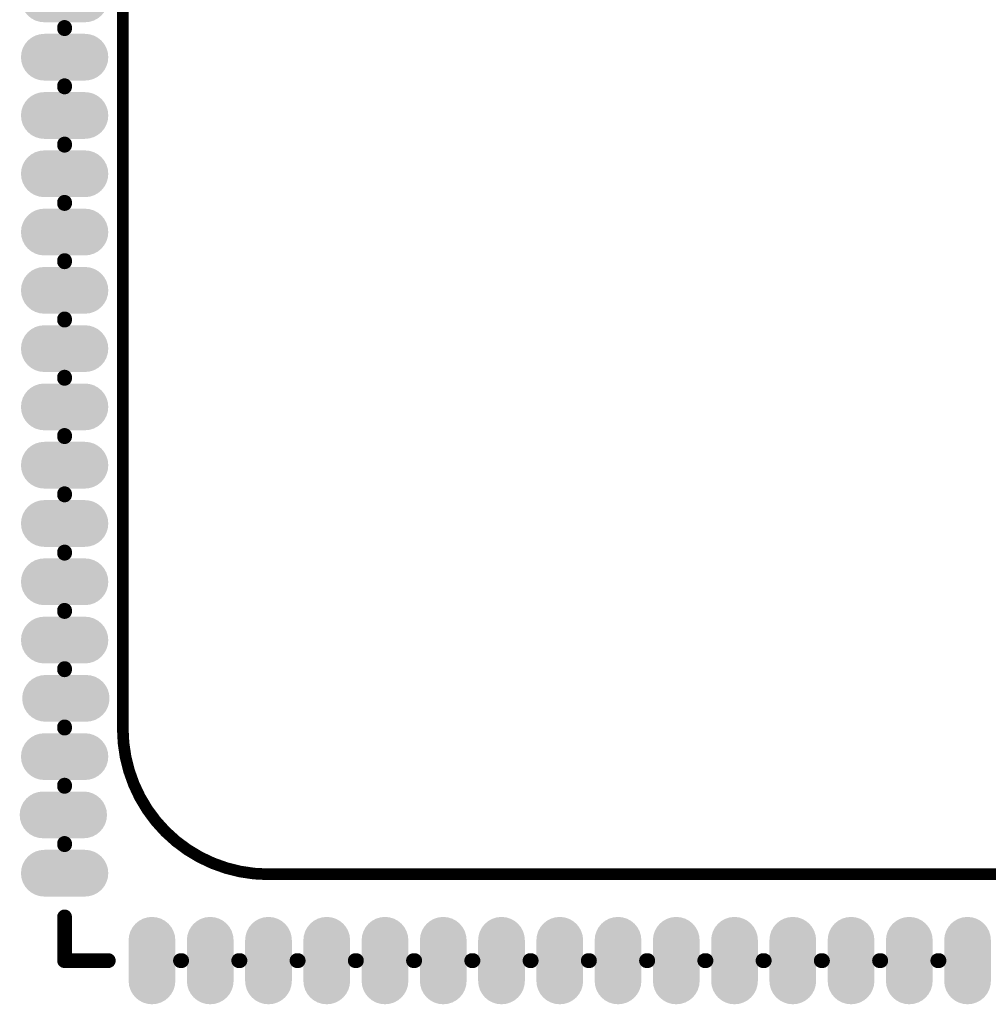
# Model space of a CAD drawing. Header units: inches. Extents: x -17.6 to 16.7, y -16.7 to 16.7.
# Tile 1 of 4: x -16.8 to -0.1, y -16.7 to 0.1. Entities that reach past the tile are written whole.
import ezdxf

# ---------------------------------------------------------------- set-up
doc = ezdxf.new("R2010")
doc.units = ezdxf.units.IN
for name, color, linetype in [('Bottom Overlay', 54, 'Continuous'), ('Keep-Out Layer', 6, 'Continuous'), ('Multi-Layer', 9, 'Continuous'), ('Top Layer', 1, 'Continuous'), ('Top Overlay', 2, 'Continuous'), ('Top Paste', 8, 'Continuous'), ('Top Solder', 216, 'Continuous')]:
    doc.layers.add(name, color=color, linetype=linetype)

msp = doc.modelspace()

# ---------------------------------------------------------------- hatches: boundary and pattern name
at = {"layer": 'Top Layer'}
h = msp.add_hatch(color=1, dxfattribs=at)
edge = h.paths.add_edge_path()
edge.add_arc((-15.651, -0.5), 0.35, 270, 450)
edge.add_line((-15.651, -0.15), (-16.348, -0.15))
edge.add_arc((-16.348, -0.5), 0.35, 90, 270)
edge.add_line((-16.348, -0.85), (-15.651, -0.85))
h = msp.add_hatch(color=1, dxfattribs=at)
edge = h.paths.add_edge_path()
edge.add_arc((-15.651, -1.5), 0.35, 270, 450)
edge.add_line((-15.651, -1.15), (-16.348, -1.15))
edge.add_arc((-16.348, -1.5), 0.35, 90, 270)
edge.add_line((-16.348, -1.85), (-15.651, -1.85))
h = msp.add_hatch(color=1, dxfattribs=at)
edge = h.paths.add_edge_path()
edge.add_arc((-15.651, -2.5), 0.35, 270, 450)
edge.add_line((-15.651, -2.15), (-16.348, -2.15))
edge.add_arc((-16.348, -2.5), 0.35, 90, 270)
edge.add_line((-16.348, -2.85), (-15.651, -2.85))
h = msp.add_hatch(color=1, dxfattribs=at)
edge = h.paths.add_edge_path()
edge.add_arc((-15.651, -3.5), 0.35, 270, 450)
edge.add_line((-15.651, -3.15), (-16.348, -3.15))
edge.add_arc((-16.348, -3.5), 0.35, 90, 270)
edge.add_line((-16.348, -3.85), (-15.651, -3.85))
h = msp.add_hatch(color=1, dxfattribs=at)
edge = h.paths.add_edge_path()
edge.add_arc((-15.651, -4.5), 0.35, 270, 450)
edge.add_line((-15.651, -4.15), (-16.348, -4.15))
edge.add_arc((-16.348, -4.5), 0.35, 90, 270)
edge.add_line((-16.348, -4.85), (-15.651, -4.85))
h = msp.add_hatch(color=1, dxfattribs=at)
edge = h.paths.add_edge_path()
edge.add_arc((-15.651, -5.5), 0.35, 270, 450)
edge.add_line((-15.651, -5.15), (-16.348, -5.15))
edge.add_arc((-16.348, -5.5), 0.35, 90, 270)
edge.add_line((-16.348, -5.85), (-15.651, -5.85))
h = msp.add_hatch(color=1, dxfattribs=at)
edge = h.paths.add_edge_path()
edge.add_arc((-15.651, -6.5), 0.35, 270, 450)
edge.add_line((-15.651, -6.15), (-16.348, -6.15))
edge.add_arc((-16.348, -6.5), 0.35, 90, 270)
edge.add_line((-16.348, -6.85), (-15.651, -6.85))
h = msp.add_hatch(color=1, dxfattribs=at)
edge = h.paths.add_edge_path()
edge.add_arc((-15.651, -7.5), 0.35, 270, 450)
edge.add_line((-15.651, -7.15), (-16.348, -7.15))
edge.add_arc((-16.348, -7.5), 0.35, 90, 270)
edge.add_line((-16.348, -7.85), (-15.651, -7.85))
h = msp.add_hatch(color=1, dxfattribs=at)
edge = h.paths.add_edge_path()
edge.add_arc((-15.651, -8.5), 0.35, 270, 450)
edge.add_line((-15.651, -8.15), (-16.348, -8.15))
edge.add_arc((-16.348, -8.5), 0.35, 90, 270)
edge.add_line((-16.348, -8.85), (-15.651, -8.85))
h = msp.add_hatch(color=1, dxfattribs=at)
edge = h.paths.add_edge_path()
edge.add_arc((-15.651, -9.5), 0.35, 270, 450)
edge.add_line((-15.651, -9.15), (-16.348, -9.15))
edge.add_arc((-16.348, -9.5), 0.35, 90, 270)
edge.add_line((-16.348, -9.85), (-15.651, -9.85))
h = msp.add_hatch(color=1, dxfattribs=at)
edge = h.paths.add_edge_path()
edge.add_arc((-15.651, -10.5), 0.35, 270, 450)
edge.add_line((-15.651, -10.15), (-16.348, -10.15))
edge.add_arc((-16.348, -10.5), 0.35, 90, 270)
edge.add_line((-16.348, -10.85), (-15.651, -10.85))
h = msp.add_hatch(color=1, dxfattribs=at)
edge = h.paths.add_edge_path()
edge.add_arc((-15.63, -11.5), 0.35, 270, 450)
edge.add_line((-15.63, -11.15), (-16.327, -11.15))
edge.add_arc((-16.327, -11.5), 0.35, 90, 270)
edge.add_line((-16.327, -11.85), (-15.63, -11.85))
h = msp.add_hatch(color=1, dxfattribs=at)
edge = h.paths.add_edge_path()
edge.add_arc((-15.651, -12.5), 0.35, 270, 450)
edge.add_line((-15.651, -12.15), (-16.348, -12.15))
edge.add_arc((-16.348, -12.5), 0.35, 90, 270)
edge.add_line((-16.348, -12.85), (-15.651, -12.85))
h = msp.add_hatch(color=1, dxfattribs=at)
edge = h.paths.add_edge_path()
edge.add_arc((-15.673, -13.5), 0.35, 270, 450)
edge.add_line((-15.673, -13.15), (-16.37, -13.15))
edge.add_arc((-16.37, -13.5), 0.35, 90, 270)
edge.add_line((-16.37, -13.85), (-15.673, -13.85))
h = msp.add_hatch(color=1, dxfattribs=at)
edge = h.paths.add_edge_path()
edge.add_arc((-16.348, -14.5), 0.35, 90, 270)
edge.add_line((-16.348, -14.85), (-15.651, -14.85))
edge.add_arc((-15.651, -14.5), 0.35, 270, 450)
edge.add_line((-15.651, -14.15), (-16.348, -14.15))
h = msp.add_hatch(color=1, dxfattribs=at)
edge = h.paths.add_edge_path()
edge.add_arc((-14.5, -15.651), 0.35, 0, 180)
edge.add_line((-14.85, -15.651), (-14.85, -16.348))
edge.add_arc((-14.5, -16.348), 0.35, 180, 360)
edge.add_line((-14.15, -16.348), (-14.15, -15.651))
h = msp.add_hatch(color=1, dxfattribs=at)
edge = h.paths.add_edge_path()
edge.add_arc((-13.5, -15.651), 0.35, 0, 180)
edge.add_line((-13.85, -15.651), (-13.85, -16.348))
edge.add_arc((-13.5, -16.348), 0.35, 180, 360)
edge.add_line((-13.15, -16.348), (-13.15, -15.651))
h = msp.add_hatch(color=1, dxfattribs=at)
edge = h.paths.add_edge_path()
edge.add_arc((-12.5, -15.651), 0.35, 0, 180)
edge.add_line((-12.85, -15.651), (-12.85, -16.348))
edge.add_arc((-12.5, -16.348), 0.35, 180, 360)
edge.add_line((-12.15, -16.348), (-12.15, -15.651))
h = msp.add_hatch(color=1, dxfattribs=at)
edge = h.paths.add_edge_path()
edge.add_arc((-11.5, -15.651), 0.35, 0, 180)
edge.add_line((-11.85, -15.651), (-11.85, -16.348))
edge.add_arc((-11.5, -16.348), 0.35, 180, 360)
edge.add_line((-11.15, -16.348), (-11.15, -15.651))
h = msp.add_hatch(color=1, dxfattribs=at)
edge = h.paths.add_edge_path()
edge.add_arc((-10.5, -15.651), 0.35, 0, 180)
edge.add_line((-10.85, -15.651), (-10.85, -16.348))
edge.add_arc((-10.5, -16.348), 0.35, 180, 360)
edge.add_line((-10.15, -16.348), (-10.15, -15.651))
h = msp.add_hatch(color=1, dxfattribs=at)
edge = h.paths.add_edge_path()
edge.add_arc((-9.5, -15.651), 0.35, 0, 180)
edge.add_line((-9.85, -15.651), (-9.85, -16.348))
edge.add_arc((-9.5, -16.348), 0.35, 180, 360)
edge.add_line((-9.15, -16.348), (-9.15, -15.651))
h = msp.add_hatch(color=1, dxfattribs=at)
edge = h.paths.add_edge_path()
edge.add_arc((-8.5, -15.651), 0.35, 0, 180)
edge.add_line((-8.85, -15.651), (-8.85, -16.348))
edge.add_arc((-8.5, -16.348), 0.35, 180, 360)
edge.add_line((-8.15, -16.348), (-8.15, -15.651))
h = msp.add_hatch(color=1, dxfattribs=at)
edge = h.paths.add_edge_path()
edge.add_arc((-7.5, -15.651), 0.35, 0, 180)
edge.add_line((-7.85, -15.651), (-7.85, -16.348))
edge.add_arc((-7.5, -16.348), 0.35, 180, 360)
edge.add_line((-7.15, -16.348), (-7.15, -15.651))
h = msp.add_hatch(color=1, dxfattribs=at)
edge = h.paths.add_edge_path()
edge.add_arc((-6.5, -15.651), 0.35, 0, 180)
edge.add_line((-6.85, -15.651), (-6.85, -16.348))
edge.add_arc((-6.5, -16.348), 0.35, 180, 360)
edge.add_line((-6.15, -16.348), (-6.15, -15.651))
h = msp.add_hatch(color=1, dxfattribs=at)
edge = h.paths.add_edge_path()
edge.add_arc((-5.5, -15.651), 0.35, 0, 180)
edge.add_line((-5.85, -15.651), (-5.85, -16.348))
edge.add_arc((-5.5, -16.348), 0.35, 180, 360)
edge.add_line((-5.15, -16.348), (-5.15, -15.651))
h = msp.add_hatch(color=1, dxfattribs=at)
edge = h.paths.add_edge_path()
edge.add_arc((-4.5, -15.651), 0.35, 0, 180)
edge.add_line((-4.85, -15.651), (-4.85, -16.348))
edge.add_arc((-4.5, -16.348), 0.35, 180, 360)
edge.add_line((-4.15, -16.348), (-4.15, -15.651))
h = msp.add_hatch(color=1, dxfattribs=at)
edge = h.paths.add_edge_path()
edge.add_arc((-3.5, -15.651), 0.35, 0, 180)
edge.add_line((-3.85, -15.651), (-3.85, -16.348))
edge.add_arc((-3.5, -16.348), 0.35, 180, 360)
edge.add_line((-3.15, -16.348), (-3.15, -15.651))
h = msp.add_hatch(color=1, dxfattribs=at)
edge = h.paths.add_edge_path()
edge.add_arc((-2.5, -15.651), 0.35, 0, 180)
edge.add_line((-2.85, -15.651), (-2.85, -16.348))
edge.add_arc((-2.5, -16.348), 0.35, 180, 360)
edge.add_line((-2.15, -16.348), (-2.15, -15.651))
h = msp.add_hatch(color=1, dxfattribs=at)
edge = h.paths.add_edge_path()
edge.add_arc((-1.5, -15.651), 0.35, 0, 180)
edge.add_line((-1.85, -15.651), (-1.85, -16.348))
edge.add_arc((-1.5, -16.348), 0.35, 180, 360)
edge.add_line((-1.15, -16.348), (-1.15, -15.651))
h = msp.add_hatch(color=1, dxfattribs=at)
edge = h.paths.add_edge_path()
edge.add_arc((-0.5, -15.651), 0.35, 0, 180)
edge.add_line((-0.85, -15.651), (-0.85, -16.348))
edge.add_arc((-0.5, -16.348), 0.35, 180, 360)
edge.add_line((-0.15, -16.348), (-0.15, -15.651))
at = {"layer": 'Top Paste'}
h = msp.add_hatch(color=8, dxfattribs=at)
edge = h.paths.add_edge_path()
edge.add_arc((-15.651, -0.5), 0.35, 270, 450)
edge.add_line((-15.651, -0.15), (-16.348, -0.15))
edge.add_arc((-16.348, -0.5), 0.35, 90, 270)
edge.add_line((-16.348, -0.85), (-15.651, -0.85))
h = msp.add_hatch(color=8, dxfattribs=at)
edge = h.paths.add_edge_path()
edge.add_arc((-15.651, -1.5), 0.35, 270, 450)
edge.add_line((-15.651, -1.15), (-16.348, -1.15))
edge.add_arc((-16.348, -1.5), 0.35, 90, 270)
edge.add_line((-16.348, -1.85), (-15.651, -1.85))
h = msp.add_hatch(color=8, dxfattribs=at)
edge = h.paths.add_edge_path()
edge.add_arc((-15.651, -2.5), 0.35, 270, 450)
edge.add_line((-15.651, -2.15), (-16.348, -2.15))
edge.add_arc((-16.348, -2.5), 0.35, 90, 270)
edge.add_line((-16.348, -2.85), (-15.651, -2.85))
h = msp.add_hatch(color=8, dxfattribs=at)
edge = h.paths.add_edge_path()
edge.add_arc((-15.651, -3.5), 0.35, 270, 450)
edge.add_line((-15.651, -3.15), (-16.348, -3.15))
edge.add_arc((-16.348, -3.5), 0.35, 90, 270)
edge.add_line((-16.348, -3.85), (-15.651, -3.85))
h = msp.add_hatch(color=8, dxfattribs=at)
edge = h.paths.add_edge_path()
edge.add_arc((-15.651, -4.5), 0.35, 270, 450)
edge.add_line((-15.651, -4.15), (-16.348, -4.15))
edge.add_arc((-16.348, -4.5), 0.35, 90, 270)
edge.add_line((-16.348, -4.85), (-15.651, -4.85))
h = msp.add_hatch(color=8, dxfattribs=at)
edge = h.paths.add_edge_path()
edge.add_arc((-15.651, -5.5), 0.35, 270, 450)
edge.add_line((-15.651, -5.15), (-16.348, -5.15))
edge.add_arc((-16.348, -5.5), 0.35, 90, 270)
edge.add_line((-16.348, -5.85), (-15.651, -5.85))
h = msp.add_hatch(color=8, dxfattribs=at)
edge = h.paths.add_edge_path()
edge.add_arc((-15.651, -6.5), 0.35, 270, 450)
edge.add_line((-15.651, -6.15), (-16.348, -6.15))
edge.add_arc((-16.348, -6.5), 0.35, 90, 270)
edge.add_line((-16.348, -6.85), (-15.651, -6.85))
h = msp.add_hatch(color=8, dxfattribs=at)
edge = h.paths.add_edge_path()
edge.add_arc((-15.651, -7.5), 0.35, 270, 450)
edge.add_line((-15.651, -7.15), (-16.348, -7.15))
edge.add_arc((-16.348, -7.5), 0.35, 90, 270)
edge.add_line((-16.348, -7.85), (-15.651, -7.85))
h = msp.add_hatch(color=8, dxfattribs=at)
edge = h.paths.add_edge_path()
edge.add_arc((-15.651, -8.5), 0.35, 270, 450)
edge.add_line((-15.651, -8.15), (-16.348, -8.15))
edge.add_arc((-16.348, -8.5), 0.35, 90, 270)
edge.add_line((-16.348, -8.85), (-15.651, -8.85))
h = msp.add_hatch(color=8, dxfattribs=at)
edge = h.paths.add_edge_path()
edge.add_arc((-15.651, -9.5), 0.35, 270, 450)
edge.add_line((-15.651, -9.15), (-16.348, -9.15))
edge.add_arc((-16.348, -9.5), 0.35, 90, 270)
edge.add_line((-16.348, -9.85), (-15.651, -9.85))
h = msp.add_hatch(color=8, dxfattribs=at)
edge = h.paths.add_edge_path()
edge.add_arc((-15.651, -10.5), 0.35, 270, 450)
edge.add_line((-15.651, -10.15), (-16.348, -10.15))
edge.add_arc((-16.348, -10.5), 0.35, 90, 270)
edge.add_line((-16.348, -10.85), (-15.651, -10.85))
h = msp.add_hatch(color=8, dxfattribs=at)
edge = h.paths.add_edge_path()
edge.add_arc((-15.63, -11.5), 0.35, 270, 450)
edge.add_line((-15.63, -11.15), (-16.327, -11.15))
edge.add_arc((-16.327, -11.5), 0.35, 90, 270)
edge.add_line((-16.327, -11.85), (-15.63, -11.85))
h = msp.add_hatch(color=8, dxfattribs=at)
edge = h.paths.add_edge_path()
edge.add_arc((-15.651, -12.5), 0.35, 270, 450)
edge.add_line((-15.651, -12.15), (-16.348, -12.15))
edge.add_arc((-16.348, -12.5), 0.35, 90, 270)
edge.add_line((-16.348, -12.85), (-15.651, -12.85))
h = msp.add_hatch(color=8, dxfattribs=at)
edge = h.paths.add_edge_path()
edge.add_arc((-15.673, -13.5), 0.35, 270, 450)
edge.add_line((-15.673, -13.15), (-16.37, -13.15))
edge.add_arc((-16.37, -13.5), 0.35, 90, 270)
edge.add_line((-16.37, -13.85), (-15.673, -13.85))
h = msp.add_hatch(color=8, dxfattribs=at)
edge = h.paths.add_edge_path()
edge.add_arc((-16.348, -14.5), 0.35, 90, 270)
edge.add_line((-16.348, -14.85), (-15.651, -14.85))
edge.add_arc((-15.651, -14.5), 0.35, 270, 450)
edge.add_line((-15.651, -14.15), (-16.348, -14.15))
h = msp.add_hatch(color=8, dxfattribs=at)
edge = h.paths.add_edge_path()
edge.add_arc((-14.5, -15.651), 0.35, 0, 180)
edge.add_line((-14.85, -15.651), (-14.85, -16.348))
edge.add_arc((-14.5, -16.348), 0.35, 180, 360)
edge.add_line((-14.15, -16.348), (-14.15, -15.651))
h = msp.add_hatch(color=8, dxfattribs=at)
edge = h.paths.add_edge_path()
edge.add_arc((-13.5, -15.651), 0.35, 0, 180)
edge.add_line((-13.85, -15.651), (-13.85, -16.348))
edge.add_arc((-13.5, -16.348), 0.35, 180, 360)
edge.add_line((-13.15, -16.348), (-13.15, -15.651))
h = msp.add_hatch(color=8, dxfattribs=at)
edge = h.paths.add_edge_path()
edge.add_arc((-12.5, -15.651), 0.35, 0, 180)
edge.add_line((-12.85, -15.651), (-12.85, -16.348))
edge.add_arc((-12.5, -16.348), 0.35, 180, 360)
edge.add_line((-12.15, -16.348), (-12.15, -15.651))
h = msp.add_hatch(color=8, dxfattribs=at)
edge = h.paths.add_edge_path()
edge.add_arc((-11.5, -15.651), 0.35, 0, 180)
edge.add_line((-11.85, -15.651), (-11.85, -16.348))
edge.add_arc((-11.5, -16.348), 0.35, 180, 360)
edge.add_line((-11.15, -16.348), (-11.15, -15.651))
h = msp.add_hatch(color=8, dxfattribs=at)
edge = h.paths.add_edge_path()
edge.add_arc((-10.5, -15.651), 0.35, 0, 180)
edge.add_line((-10.85, -15.651), (-10.85, -16.348))
edge.add_arc((-10.5, -16.348), 0.35, 180, 360)
edge.add_line((-10.15, -16.348), (-10.15, -15.651))
h = msp.add_hatch(color=8, dxfattribs=at)
edge = h.paths.add_edge_path()
edge.add_arc((-9.5, -15.651), 0.35, 0, 180)
edge.add_line((-9.85, -15.651), (-9.85, -16.348))
edge.add_arc((-9.5, -16.348), 0.35, 180, 360)
edge.add_line((-9.15, -16.348), (-9.15, -15.651))
h = msp.add_hatch(color=8, dxfattribs=at)
edge = h.paths.add_edge_path()
edge.add_arc((-8.5, -15.651), 0.35, 0, 180)
edge.add_line((-8.85, -15.651), (-8.85, -16.348))
edge.add_arc((-8.5, -16.348), 0.35, 180, 360)
edge.add_line((-8.15, -16.348), (-8.15, -15.651))
h = msp.add_hatch(color=8, dxfattribs=at)
edge = h.paths.add_edge_path()
edge.add_arc((-7.5, -15.651), 0.35, 0, 180)
edge.add_line((-7.85, -15.651), (-7.85, -16.348))
edge.add_arc((-7.5, -16.348), 0.35, 180, 360)
edge.add_line((-7.15, -16.348), (-7.15, -15.651))
h = msp.add_hatch(color=8, dxfattribs=at)
edge = h.paths.add_edge_path()
edge.add_arc((-6.5, -15.651), 0.35, 0, 180)
edge.add_line((-6.85, -15.651), (-6.85, -16.348))
edge.add_arc((-6.5, -16.348), 0.35, 180, 360)
edge.add_line((-6.15, -16.348), (-6.15, -15.651))
h = msp.add_hatch(color=8, dxfattribs=at)
edge = h.paths.add_edge_path()
edge.add_arc((-5.5, -15.651), 0.35, 0, 180)
edge.add_line((-5.85, -15.651), (-5.85, -16.348))
edge.add_arc((-5.5, -16.348), 0.35, 180, 360)
edge.add_line((-5.15, -16.348), (-5.15, -15.651))
h = msp.add_hatch(color=8, dxfattribs=at)
edge = h.paths.add_edge_path()
edge.add_arc((-4.5, -15.651), 0.35, 0, 180)
edge.add_line((-4.85, -15.651), (-4.85, -16.348))
edge.add_arc((-4.5, -16.348), 0.35, 180, 360)
edge.add_line((-4.15, -16.348), (-4.15, -15.651))
h = msp.add_hatch(color=8, dxfattribs=at)
edge = h.paths.add_edge_path()
edge.add_arc((-3.5, -15.651), 0.35, 0, 180)
edge.add_line((-3.85, -15.651), (-3.85, -16.348))
edge.add_arc((-3.5, -16.348), 0.35, 180, 360)
edge.add_line((-3.15, -16.348), (-3.15, -15.651))
h = msp.add_hatch(color=8, dxfattribs=at)
edge = h.paths.add_edge_path()
edge.add_arc((-2.5, -15.651), 0.35, 0, 180)
edge.add_line((-2.85, -15.651), (-2.85, -16.348))
edge.add_arc((-2.5, -16.348), 0.35, 180, 360)
edge.add_line((-2.15, -16.348), (-2.15, -15.651))
h = msp.add_hatch(color=8, dxfattribs=at)
edge = h.paths.add_edge_path()
edge.add_arc((-1.5, -15.651), 0.35, 0, 180)
edge.add_line((-1.85, -15.651), (-1.85, -16.348))
edge.add_arc((-1.5, -16.348), 0.35, 180, 360)
edge.add_line((-1.15, -16.348), (-1.15, -15.651))
h = msp.add_hatch(color=8, dxfattribs=at)
edge = h.paths.add_edge_path()
edge.add_arc((-0.5, -15.651), 0.35, 0, 180)
edge.add_line((-0.85, -15.651), (-0.85, -16.348))
edge.add_arc((-0.5, -16.348), 0.35, 180, 360)
edge.add_line((-0.15, -16.348), (-0.15, -15.651))
at = {"layer": 'Top Solder'}
h = msp.add_hatch(color=216, dxfattribs=at)
edge = h.paths.add_edge_path()
edge.add_arc((-15.651, 0.5), 0.401, 270, 450)
edge.add_line((-15.651, 0.901), (-16.348, 0.901))
edge.add_arc((-16.348, 0.5), 0.401, 90, 270)
edge.add_line((-16.348, 0.099), (-15.651, 0.099))
h = msp.add_hatch(color=216, dxfattribs=at)
edge = h.paths.add_edge_path()
edge.add_arc((-15.651, -0.5), 0.401, 270, 450)
edge.add_line((-15.651, -0.099), (-16.348, -0.099))
edge.add_arc((-16.348, -0.5), 0.401, 90, 270)
edge.add_line((-16.348, -0.901), (-15.651, -0.901))
h = msp.add_hatch(color=216, dxfattribs=at)
edge = h.paths.add_edge_path()
edge.add_arc((-15.651, -1.5), 0.401, 270, 450)
edge.add_line((-15.651, -1.099), (-16.348, -1.099))
edge.add_arc((-16.348, -1.5), 0.401, 90, 270)
edge.add_line((-16.348, -1.901), (-15.651, -1.901))
h = msp.add_hatch(color=216, dxfattribs=at)
edge = h.paths.add_edge_path()
edge.add_arc((-15.651, -2.5), 0.401, 270, 450)
edge.add_line((-15.651, -2.099), (-16.348, -2.099))
edge.add_arc((-16.348, -2.5), 0.401, 90, 270)
edge.add_line((-16.348, -2.901), (-15.651, -2.901))
h = msp.add_hatch(color=216, dxfattribs=at)
edge = h.paths.add_edge_path()
edge.add_arc((-15.651, -3.5), 0.401, 270, 450)
edge.add_line((-15.651, -3.099), (-16.348, -3.099))
edge.add_arc((-16.348, -3.5), 0.401, 90, 270)
edge.add_line((-16.348, -3.901), (-15.651, -3.901))
h = msp.add_hatch(color=216, dxfattribs=at)
edge = h.paths.add_edge_path()
edge.add_arc((-15.651, -4.5), 0.401, 270, 450)
edge.add_line((-15.651, -4.099), (-16.348, -4.099))
edge.add_arc((-16.348, -4.5), 0.401, 90, 270)
edge.add_line((-16.348, -4.901), (-15.651, -4.901))
h = msp.add_hatch(color=216, dxfattribs=at)
edge = h.paths.add_edge_path()
edge.add_arc((-15.651, -5.5), 0.401, 270, 450)
edge.add_line((-15.651, -5.099), (-16.348, -5.099))
edge.add_arc((-16.348, -5.5), 0.401, 90, 270)
edge.add_line((-16.348, -5.901), (-15.651, -5.901))
h = msp.add_hatch(color=216, dxfattribs=at)
edge = h.paths.add_edge_path()
edge.add_arc((-15.651, -6.5), 0.401, 270, 450)
edge.add_line((-15.651, -6.099), (-16.348, -6.099))
edge.add_arc((-16.348, -6.5), 0.401, 90, 270)
edge.add_line((-16.348, -6.901), (-15.651, -6.901))
h = msp.add_hatch(color=216, dxfattribs=at)
edge = h.paths.add_edge_path()
edge.add_arc((-15.651, -7.5), 0.401, 270, 450)
edge.add_line((-15.651, -7.099), (-16.348, -7.099))
edge.add_arc((-16.348, -7.5), 0.401, 90, 270)
edge.add_line((-16.348, -7.901), (-15.651, -7.901))
h = msp.add_hatch(color=216, dxfattribs=at)
edge = h.paths.add_edge_path()
edge.add_arc((-15.651, -8.5), 0.401, 270, 450)
edge.add_line((-15.651, -8.099), (-16.348, -8.099))
edge.add_arc((-16.348, -8.5), 0.401, 90, 270)
edge.add_line((-16.348, -8.901), (-15.651, -8.901))
h = msp.add_hatch(color=216, dxfattribs=at)
edge = h.paths.add_edge_path()
edge.add_arc((-15.651, -9.5), 0.401, 270, 450)
edge.add_line((-15.651, -9.099), (-16.348, -9.099))
edge.add_arc((-16.348, -9.5), 0.401, 90, 270)
edge.add_line((-16.348, -9.901), (-15.651, -9.901))
h = msp.add_hatch(color=216, dxfattribs=at)
edge = h.paths.add_edge_path()
edge.add_arc((-15.651, -10.5), 0.401, 270, 450)
edge.add_line((-15.651, -10.099), (-16.348, -10.099))
edge.add_arc((-16.348, -10.5), 0.401, 90, 270)
edge.add_line((-16.348, -10.901), (-15.651, -10.901))
h = msp.add_hatch(color=216, dxfattribs=at)
edge = h.paths.add_edge_path()
edge.add_arc((-15.63, -11.5), 0.401, 270, 450)
edge.add_line((-15.63, -11.099), (-16.327, -11.099))
edge.add_arc((-16.327, -11.5), 0.401, 90, 270)
edge.add_line((-16.327, -11.901), (-15.63, -11.901))
h = msp.add_hatch(color=216, dxfattribs=at)
edge = h.paths.add_edge_path()
edge.add_arc((-15.651, -12.5), 0.401, 270, 450)
edge.add_line((-15.651, -12.099), (-16.348, -12.099))
edge.add_arc((-16.348, -12.5), 0.401, 90, 270)
edge.add_line((-16.348, -12.901), (-15.651, -12.901))
h = msp.add_hatch(color=216, dxfattribs=at)
edge = h.paths.add_edge_path()
edge.add_arc((-15.673, -13.5), 0.401, 270, 450)
edge.add_line((-15.673, -13.099), (-16.37, -13.099))
edge.add_arc((-16.37, -13.5), 0.401, 90, 270)
edge.add_line((-16.37, -13.901), (-15.673, -13.901))
h = msp.add_hatch(color=216, dxfattribs=at)
edge = h.paths.add_edge_path()
edge.add_arc((-16.348, -14.5), 0.401, 90, 270)
edge.add_line((-16.348, -14.901), (-15.651, -14.901))
edge.add_arc((-15.651, -14.5), 0.401, 270, 450)
edge.add_line((-15.651, -14.099), (-16.348, -14.099))
h = msp.add_hatch(color=216, dxfattribs=at)
edge = h.paths.add_edge_path()
edge.add_arc((-14.5, -15.651), 0.401, 0, 180)
edge.add_line((-14.901, -15.651), (-14.901, -16.348))
edge.add_arc((-14.5, -16.348), 0.401, 180, 360)
edge.add_line((-14.099, -16.348), (-14.099, -15.651))
h = msp.add_hatch(color=216, dxfattribs=at)
edge = h.paths.add_edge_path()
edge.add_arc((-13.5, -15.651), 0.401, 0, 180)
edge.add_line((-13.901, -15.651), (-13.901, -16.348))
edge.add_arc((-13.5, -16.348), 0.401, 180, 360)
edge.add_line((-13.099, -16.348), (-13.099, -15.651))
h = msp.add_hatch(color=216, dxfattribs=at)
edge = h.paths.add_edge_path()
edge.add_arc((-12.5, -15.651), 0.401, 0, 180)
edge.add_line((-12.901, -15.651), (-12.901, -16.348))
edge.add_arc((-12.5, -16.348), 0.401, 180, 360)
edge.add_line((-12.099, -16.348), (-12.099, -15.651))
h = msp.add_hatch(color=216, dxfattribs=at)
edge = h.paths.add_edge_path()
edge.add_arc((-11.5, -15.651), 0.401, 0, 180)
edge.add_line((-11.901, -15.651), (-11.901, -16.348))
edge.add_arc((-11.5, -16.348), 0.401, 180, 360)
edge.add_line((-11.099, -16.348), (-11.099, -15.651))
h = msp.add_hatch(color=216, dxfattribs=at)
edge = h.paths.add_edge_path()
edge.add_arc((-10.5, -15.651), 0.401, 0, 180)
edge.add_line((-10.901, -15.651), (-10.901, -16.348))
edge.add_arc((-10.5, -16.348), 0.401, 180, 360)
edge.add_line((-10.099, -16.348), (-10.099, -15.651))
h = msp.add_hatch(color=216, dxfattribs=at)
edge = h.paths.add_edge_path()
edge.add_arc((-9.5, -15.651), 0.401, 0, 180)
edge.add_line((-9.901, -15.651), (-9.901, -16.348))
edge.add_arc((-9.5, -16.348), 0.401, 180, 360)
edge.add_line((-9.099, -16.348), (-9.099, -15.651))
h = msp.add_hatch(color=216, dxfattribs=at)
edge = h.paths.add_edge_path()
edge.add_arc((-8.5, -15.651), 0.401, 0, 180)
edge.add_line((-8.901, -15.651), (-8.901, -16.348))
edge.add_arc((-8.5, -16.348), 0.401, 180, 360)
edge.add_line((-8.099, -16.348), (-8.099, -15.651))
h = msp.add_hatch(color=216, dxfattribs=at)
edge = h.paths.add_edge_path()
edge.add_arc((-7.5, -15.651), 0.401, 0, 180)
edge.add_line((-7.901, -15.651), (-7.901, -16.348))
edge.add_arc((-7.5, -16.348), 0.401, 180, 360)
edge.add_line((-7.099, -16.348), (-7.099, -15.651))
h = msp.add_hatch(color=216, dxfattribs=at)
edge = h.paths.add_edge_path()
edge.add_arc((-6.5, -15.651), 0.401, 0, 180)
edge.add_line((-6.901, -15.651), (-6.901, -16.348))
edge.add_arc((-6.5, -16.348), 0.401, 180, 360)
edge.add_line((-6.099, -16.348), (-6.099, -15.651))
h = msp.add_hatch(color=216, dxfattribs=at)
edge = h.paths.add_edge_path()
edge.add_arc((-5.5, -15.651), 0.401, 0, 180)
edge.add_line((-5.901, -15.651), (-5.901, -16.348))
edge.add_arc((-5.5, -16.348), 0.401, 180, 360)
edge.add_line((-5.099, -16.348), (-5.099, -15.651))
h = msp.add_hatch(color=216, dxfattribs=at)
edge = h.paths.add_edge_path()
edge.add_arc((-4.5, -15.651), 0.401, 0, 180)
edge.add_line((-4.901, -15.651), (-4.901, -16.348))
edge.add_arc((-4.5, -16.348), 0.401, 180, 360)
edge.add_line((-4.099, -16.348), (-4.099, -15.651))
h = msp.add_hatch(color=216, dxfattribs=at)
edge = h.paths.add_edge_path()
edge.add_arc((-3.5, -15.651), 0.401, 0, 180)
edge.add_line((-3.901, -15.651), (-3.901, -16.348))
edge.add_arc((-3.5, -16.348), 0.401, 180, 360)
edge.add_line((-3.099, -16.348), (-3.099, -15.651))
h = msp.add_hatch(color=216, dxfattribs=at)
edge = h.paths.add_edge_path()
edge.add_arc((-2.5, -15.651), 0.401, 0, 180)
edge.add_line((-2.901, -15.651), (-2.901, -16.348))
edge.add_arc((-2.5, -16.348), 0.401, 180, 360)
edge.add_line((-2.099, -16.348), (-2.099, -15.651))
h = msp.add_hatch(color=216, dxfattribs=at)
edge = h.paths.add_edge_path()
edge.add_arc((-1.5, -15.651), 0.401, 0, 180)
edge.add_line((-1.901, -15.651), (-1.901, -16.348))
edge.add_arc((-1.5, -16.348), 0.401, 180, 360)
edge.add_line((-1.099, -16.348), (-1.099, -15.651))
h = msp.add_hatch(color=216, dxfattribs=at)
edge = h.paths.add_edge_path()
edge.add_arc((-0.5, -15.651), 0.401, 0, 180)
edge.add_line((-0.901, -15.651), (-0.901, -16.348))
edge.add_arc((-0.5, -16.348), 0.401, 180, 360)
edge.add_line((-0.099, -16.348), (-0.099, -15.651))

# ---------------------------------------------------------------- linework, layer by layer
at = {"layer": 'Bottom Overlay'}
for points in [[(-15.001, -12.019, 0.2, 0.2, 0), (-15.001, 12.191, 0.2, 0.2, 0)], [(-12.501, -14.519, 0.2, 0.2, -0.414213), (-15.001, -12.019, 0.2, 0.2, 0)], [(-12.501, -14.519, 0.2, 0.2, 0), (12.166, -14.519, 0.2, 0.2, 0)]]:
    msp.add_lwpolyline(points, format="xyseb", dxfattribs=at)
for points in [[(-15.051, -12.019, 0.1, 0.1, 1), (-14.951, -12.019, 0.1, 0.1, 1)], [(-15.051, -12.019, 0.1, 0.1, 1), (-14.951, -12.019, 0.1, 0.1, 1)], [(-12.551, -14.519, 0.1, 0.1, 1), (-12.451, -14.519, 0.1, 0.1, 1)], [(-12.551, -14.519, 0.1, 0.1, 1), (-12.451, -14.519, 0.1, 0.1, 1)]]:
    msp.add_lwpolyline(points, format="xyseb", close=True, dxfattribs=at)
at = {"layer": 'Keep-Out Layer'}
for points in [[(-15.001, -11.999, 0.2, 0.2, 0), (-15.001, 12.191, 0.2, 0.2, 0)], [(-12.501, -14.519, 0.2, 0.2, -0.414213), (-15.001, -12.019, 0.2, 0.2, 0)], [(-12.481, -14.519, 0.2, 0.2, 0), (12.166, -14.519, 0.2, 0.2, 0)]]:
    msp.add_lwpolyline(points, format="xyseb", dxfattribs=at)
for points in [[(-15.051, -11.999, 0.1, 0.1, 1), (-14.951, -11.999, 0.1, 0.1, 1)], [(-15.051, -12.019, 0.1, 0.1, 1), (-14.951, -12.019, 0.1, 0.1, 1)], [(-12.551, -14.519, 0.1, 0.1, 1), (-12.451, -14.519, 0.1, 0.1, 1)], [(-12.531, -14.519, 0.1, 0.1, 1), (-12.431, -14.519, 0.1, 0.1, 1)]]:
    msp.add_lwpolyline(points, format="xyseb", close=True, dxfattribs=at)
at = {"layer": 'Multi-Layer'}
for p, q in [((-15.001, -11.999), (-15.001, 12.191)), ((-15.001, -11.999), (-15.001, 12.191)), ((-15.001, -12.019), (-15.001, -11.999)), ((-15.001, -12.019), (-15.001, -11.999)), ((-15.001, -12.265), (-15.001, -12.019)), ((-15.001, -12.265), (-15.001, -12.019)), ((-14.905, -12.748), (-15.001, -12.265)), ((-14.905, -12.748), (-15.001, -12.265)), ((-14.717, -13.203), (-14.905, -12.748)), ((-14.717, -13.203), (-14.905, -12.748)), ((-14.443, -13.612), (-14.717, -13.203)), ((-14.443, -13.612), (-14.717, -13.203)), ((-14.095, -13.961), (-14.443, -13.612)), ((-14.095, -13.961), (-14.443, -13.612)), ((-13.686, -14.234), (-14.095, -13.961)), ((-13.686, -14.234), (-14.095, -13.961)), ((-13.231, -14.423), (-13.686, -14.234)), ((-13.231, -14.423), (-13.686, -14.234)), ((-12.748, -14.519), (-13.231, -14.423)), ((-12.748, -14.519), (-13.231, -14.423)), ((-12.501, -14.519), (-12.748, -14.519)), ((-12.501, -14.519), (-12.748, -14.519)), ((12.166, -14.519), (-12.501, -14.519)), ((12.166, -14.519), (-12.501, -14.519))]:
    msp.add_line(p, q, dxfattribs=at)
at = {"layer": 'Top Overlay'}
for points in [[(-15.001, -12.019, 0.2, 0.2, 0), (-15.001, 12.191, 0.2, 0.2, 0)], [(-16, -0.01, 0.254, 0.254, 0), (-16, 0.01, 0.254, 0.254, 0)], [(-16, -1.01, 0.254, 0.254, 0), (-16, -0.99, 0.254, 0.254, 0)], [(-16, -2.01, 0.254, 0.254, 0), (-16, -1.99, 0.254, 0.254, 0)], [(-16, -3.01, 0.254, 0.254, 0), (-16, -2.99, 0.254, 0.254, 0)], [(-16, -4.01, 0.254, 0.254, 0), (-16, -3.99, 0.254, 0.254, 0)], [(-16, -5.01, 0.254, 0.254, 0), (-16, -4.99, 0.254, 0.254, 0)], [(-16, -6.01, 0.254, 0.254, 0), (-16, -5.99, 0.254, 0.254, 0)], [(-16, -7.01, 0.254, 0.254, 0), (-16, -6.99, 0.254, 0.254, 0)], [(-16, -8.01, 0.254, 0.254, 0), (-16, -7.99, 0.254, 0.254, 0)], [(-16, -9.01, 0.254, 0.254, 0), (-16, -8.99, 0.254, 0.254, 0)], [(-16, -10.01, 0.254, 0.254, 0), (-16, -9.99, 0.254, 0.254, 0)], [(-16, -11.01, 0.254, 0.254, 0), (-16, -10.99, 0.254, 0.254, 0)], [(-16, -12.01, 0.254, 0.254, 0), (-16, -11.99, 0.254, 0.254, 0)], [(-12.501, -14.519, 0.2, 0.2, -0.414213), (-15.001, -12.019, 0.2, 0.2, 0)], [(-16, -13.01, 0.254, 0.254, 0), (-16, -12.99, 0.254, 0.254, 0)], [(-16, -14.01, 0.254, 0.254, 0), (-16, -13.99, 0.254, 0.254, 0)], [(-12.501, -14.519, 0.2, 0.2, 0), (12.166, -14.519, 0.2, 0.2, 0)], [(-16, -16, 0.254, 0.254, 0), (-16, -15.25, 0.254, 0.254, 0)], [(-16, -16, 0.254, 0.254, 0), (-15.25, -16, 0.254, 0.254, 0)], [(-14.01, -16, 0.254, 0.254, 0), (-13.99, -16, 0.254, 0.254, 0)], [(-13.01, -16, 0.254, 0.254, 0), (-12.99, -16, 0.254, 0.254, 0)], [(-12.01, -16, 0.254, 0.254, 0), (-11.99, -16, 0.254, 0.254, 0)], [(-11.01, -16, 0.254, 0.254, 0), (-10.99, -16, 0.254, 0.254, 0)], [(-10.01, -16, 0.254, 0.254, 0), (-9.99, -16, 0.254, 0.254, 0)], [(-9.01, -16, 0.254, 0.254, 0), (-8.99, -16, 0.254, 0.254, 0)], [(-8.01, -16, 0.254, 0.254, 0), (-7.99, -16, 0.254, 0.254, 0)], [(-7.01, -16, 0.254, 0.254, 0), (-6.99, -16, 0.254, 0.254, 0)], [(-6.01, -16, 0.254, 0.254, 0), (-5.99, -16, 0.254, 0.254, 0)], [(-5.01, -16, 0.254, 0.254, 0), (-4.99, -16, 0.254, 0.254, 0)], [(-4.01, -16, 0.254, 0.254, 0), (-3.99, -16, 0.254, 0.254, 0)], [(-3.01, -16, 0.254, 0.254, 0), (-2.99, -16, 0.254, 0.254, 0)], [(-2.01, -16, 0.254, 0.254, 0), (-1.99, -16, 0.254, 0.254, 0)], [(-1.01, -16, 0.254, 0.254, 0), (-0.99, -16, 0.254, 0.254, 0)]]:
    msp.add_lwpolyline(points, format="xyseb", dxfattribs=at)
for points in [[(-16.064, 0.01, 0.127, 0.127, 1), (-15.937, 0.01, 0.127, 0.127, 1)], [(-16.064, -0.01, 0.127, 0.127, 1), (-15.937, -0.01, 0.127, 0.127, 1)], [(-16.064, -0.99, 0.127, 0.127, 1), (-15.937, -0.99, 0.127, 0.127, 1)], [(-16.064, -1.01, 0.127, 0.127, 1), (-15.937, -1.01, 0.127, 0.127, 1)], [(-16.064, -1.99, 0.127, 0.127, 1), (-15.937, -1.99, 0.127, 0.127, 1)], [(-16.064, -2.01, 0.127, 0.127, 1), (-15.937, -2.01, 0.127, 0.127, 1)], [(-16.064, -2.99, 0.127, 0.127, 1), (-15.937, -2.99, 0.127, 0.127, 1)], [(-16.064, -3.01, 0.127, 0.127, 1), (-15.937, -3.01, 0.127, 0.127, 1)], [(-16.064, -3.99, 0.127, 0.127, 1), (-15.937, -3.99, 0.127, 0.127, 1)], [(-16.064, -4.01, 0.127, 0.127, 1), (-15.937, -4.01, 0.127, 0.127, 1)], [(-16.064, -4.99, 0.127, 0.127, 1), (-15.937, -4.99, 0.127, 0.127, 1)], [(-16.064, -5.01, 0.127, 0.127, 1), (-15.937, -5.01, 0.127, 0.127, 1)], [(-16.064, -5.99, 0.127, 0.127, 1), (-15.937, -5.99, 0.127, 0.127, 1)], [(-16.064, -6.01, 0.127, 0.127, 1), (-15.937, -6.01, 0.127, 0.127, 1)], [(-16.064, -6.99, 0.127, 0.127, 1), (-15.937, -6.99, 0.127, 0.127, 1)], [(-16.064, -7.01, 0.127, 0.127, 1), (-15.937, -7.01, 0.127, 0.127, 1)], [(-16.064, -7.99, 0.127, 0.127, 1), (-15.937, -7.99, 0.127, 0.127, 1)], [(-16.064, -8.01, 0.127, 0.127, 1), (-15.937, -8.01, 0.127, 0.127, 1)], [(-16.064, -8.99, 0.127, 0.127, 1), (-15.937, -8.99, 0.127, 0.127, 1)], [(-16.064, -9.01, 0.127, 0.127, 1), (-15.937, -9.01, 0.127, 0.127, 1)], [(-16.064, -9.99, 0.127, 0.127, 1), (-15.937, -9.99, 0.127, 0.127, 1)], [(-16.064, -10.01, 0.127, 0.127, 1), (-15.937, -10.01, 0.127, 0.127, 1)], [(-16.064, -10.99, 0.127, 0.127, 1), (-15.937, -10.99, 0.127, 0.127, 1)], [(-16.064, -11.01, 0.127, 0.127, 1), (-15.937, -11.01, 0.127, 0.127, 1)], [(-16.064, -11.99, 0.127, 0.127, 1), (-15.937, -11.99, 0.127, 0.127, 1)], [(-16.064, -12.01, 0.127, 0.127, 1), (-15.937, -12.01, 0.127, 0.127, 1)], [(-15.051, -12.019, 0.1, 0.1, 1), (-14.951, -12.019, 0.1, 0.1, 1)], [(-15.051, -12.019, 0.1, 0.1, 1), (-14.951, -12.019, 0.1, 0.1, 1)], [(-16.064, -12.99, 0.127, 0.127, 1), (-15.937, -12.99, 0.127, 0.127, 1)], [(-16.064, -13.01, 0.127, 0.127, 1), (-15.937, -13.01, 0.127, 0.127, 1)], [(-16.064, -13.99, 0.127, 0.127, 1), (-15.937, -13.99, 0.127, 0.127, 1)], [(-16.064, -14.01, 0.127, 0.127, 1), (-15.937, -14.01, 0.127, 0.127, 1)], [(-12.551, -14.519, 0.1, 0.1, 1), (-12.451, -14.519, 0.1, 0.1, 1)], [(-12.551, -14.519, 0.1, 0.1, 1), (-12.451, -14.519, 0.1, 0.1, 1)], [(-16.064, -15.25, 0.127, 0.127, 1), (-15.937, -15.25, 0.127, 0.127, 1)], [(-16.064, -16, 0.127, 0.127, 1), (-15.937, -16, 0.127, 0.127, 1)], [(-16.064, -16, 0.127, 0.127, 1), (-15.937, -16, 0.127, 0.127, 1)], [(-15.313, -16, 0.127, 0.127, 1), (-15.186, -16, 0.127, 0.127, 1)], [(-14.074, -16, 0.127, 0.127, 1), (-13.947, -16, 0.127, 0.127, 1)], [(-14.054, -16, 0.127, 0.127, 1), (-13.927, -16, 0.127, 0.127, 1)], [(-13.074, -16, 0.127, 0.127, 1), (-12.947, -16, 0.127, 0.127, 1)], [(-13.054, -16, 0.127, 0.127, 1), (-12.927, -16, 0.127, 0.127, 1)], [(-12.074, -16, 0.127, 0.127, 1), (-11.947, -16, 0.127, 0.127, 1)], [(-12.054, -16, 0.127, 0.127, 1), (-11.927, -16, 0.127, 0.127, 1)], [(-11.074, -16, 0.127, 0.127, 1), (-10.947, -16, 0.127, 0.127, 1)], [(-11.054, -16, 0.127, 0.127, 1), (-10.927, -16, 0.127, 0.127, 1)], [(-10.074, -16, 0.127, 0.127, 1), (-9.947, -16, 0.127, 0.127, 1)], [(-10.054, -16, 0.127, 0.127, 1), (-9.927, -16, 0.127, 0.127, 1)], [(-9.074, -16, 0.127, 0.127, 1), (-8.947, -16, 0.127, 0.127, 1)], [(-9.054, -16, 0.127, 0.127, 1), (-8.927, -16, 0.127, 0.127, 1)], [(-8.074, -16, 0.127, 0.127, 1), (-7.947, -16, 0.127, 0.127, 1)], [(-8.054, -16, 0.127, 0.127, 1), (-7.927, -16, 0.127, 0.127, 1)], [(-7.074, -16, 0.127, 0.127, 1), (-6.947, -16, 0.127, 0.127, 1)], [(-7.054, -16, 0.127, 0.127, 1), (-6.927, -16, 0.127, 0.127, 1)], [(-6.074, -16, 0.127, 0.127, 1), (-5.947, -16, 0.127, 0.127, 1)], [(-6.054, -16, 0.127, 0.127, 1), (-5.927, -16, 0.127, 0.127, 1)], [(-5.074, -16, 0.127, 0.127, 1), (-4.947, -16, 0.127, 0.127, 1)], [(-5.054, -16, 0.127, 0.127, 1), (-4.927, -16, 0.127, 0.127, 1)], [(-4.074, -16, 0.127, 0.127, 1), (-3.947, -16, 0.127, 0.127, 1)], [(-4.054, -16, 0.127, 0.127, 1), (-3.927, -16, 0.127, 0.127, 1)], [(-3.074, -16, 0.127, 0.127, 1), (-2.947, -16, 0.127, 0.127, 1)], [(-3.054, -16, 0.127, 0.127, 1), (-2.927, -16, 0.127, 0.127, 1)], [(-2.074, -16, 0.127, 0.127, 1), (-1.947, -16, 0.127, 0.127, 1)], [(-2.054, -16, 0.127, 0.127, 1), (-1.927, -16, 0.127, 0.127, 1)], [(-1.074, -16, 0.127, 0.127, 1), (-0.947, -16, 0.127, 0.127, 1)], [(-1.054, -16, 0.127, 0.127, 1), (-0.927, -16, 0.127, 0.127, 1)]]:
    msp.add_lwpolyline(points, format="xyseb", close=True, dxfattribs=at)

doc.saveas('drawing.dxf')
